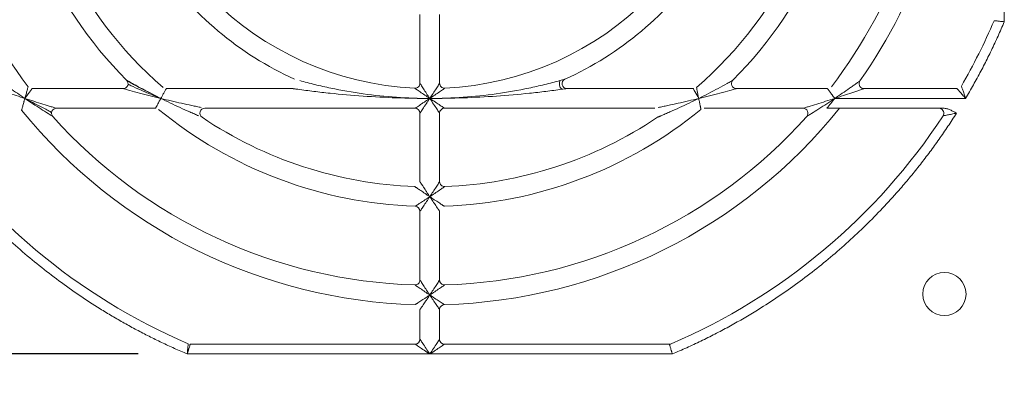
# Model space of a CAD drawing. Header units: millimetres. Extents: x 35 to 1425, y 109 to 972.
# Tile 14 of 34: x 1071 to 1171, y 608 to 646. Entities that reach past the tile are written whole.
import ezdxf

# ---------------------------------------------------------------- set-up
doc = ezdxf.new("R2010")
doc.units = ezdxf.units.MM
doc.header["$LTSCALE"] = 5
doc.layers.add('AA', color=7, linetype='Continuous')
doc.styles.add('SLDTEXTSTYLE1', font='TXT', dxfattribs={"width": 0.75})
doc.dimstyles.new('SLDDIMSTYLE0', dxfattribs={"dimtxt": 17.5, "dimasz": 16.51, "dimexe": 0, "dimexo": 0.0625, "dimgap": 4.375, "dimtad": 1, "dimrnd": 1e-09, "dimzin": 12, "dimdsep": 46, "dimtxsty": 'SLDTEXTSTYLE1', "dimsah": 1, "dimcen": 0.09, "dimadec": 0, "dimazin": 3, "dimtfac": 1, "dimtofl": 0, "dimtmove": 0, "dimatfit": 3, "dimfxl": 1, "dimfrac": 2, "dimtolj": 1, "dimtzin": 12, "dimarcsym": 0})
doc.dimstyles.new('SLDDIMSTYLE2', dxfattribs={"dimtxt": 17.5, "dimasz": 16.51, "dimexe": 0, "dimexo": 0.0625, "dimgap": 4.375, "dimtad": 1, "dimrnd": 1e-09, "dimzin": 12, "dimdsep": 46, "dimtxsty": 'SLDTEXTSTYLE1', "dimsah": 1, "dimcen": 0.09, "dimadec": 0, "dimazin": 3, "dimtfac": 1, "dimtmove": 0, "dimatfit": 0, "dimfxl": 1, "dimfrac": 2, "dimtolj": 1, "dimtzin": 12, "dimarcsym": 0})

# ---------------------------------------------------------------- blocks, each defined once
blk = doc.blocks.new('*D9')
at = {"layer": 'AA', "color": 7}
for p, q in [((1107.43, 670.21), (888.43, 670.21)), ((893.43, 670.21), (893.43, 545.21)), ((1107.43, 545.21), (888.43, 545.21))]:
    blk.add_line(p, q, dxfattribs=at)
for points in [[(893.43, 670.21), (890.89, 653.7), (895.97, 653.7)], [(893.43, 545.21), (895.97, 561.72), (890.89, 561.72)]]:
    blk.add_solid(points, dxfattribs=at)
at = {"layer": 'AA', "color": 7, "insert": (870.88, 582.05, 7.79), "char_height": 17.5, "attachment_point": 1, "rotation": 90, "style": 'SLDTEXTSTYLE1'}
blk.add_mtext('125', dxfattribs=at)
blk = doc.blocks.new('*D10')
at = {"layer": 'AA', "color": 7}
for p, q in [((932.57, 611.71), (932.57, 643.46)), ((1082.73, 611.71), (927.57, 611.71)), ((932.57, 611.71), (932.57, 603.71)), ((1082.73, 603.71), (927.57, 603.71)), ((932.57, 603.71), (932.57, 571.96))]:
    blk.add_line(p, q, dxfattribs=at)
for points in [[(932.57, 611.71), (935.11, 628.22), (930.03, 628.22)], [(932.57, 603.71), (930.03, 587.2), (935.11, 587.2)]]:
    blk.add_solid(points, dxfattribs=at)
at = {"layer": 'AA', "color": 7, "insert": (910.01, 593.68, 7.79), "char_height": 17.5, "attachment_point": 1, "rotation": 90, "style": 'SLDTEXTSTYLE1'}
blk.add_mtext('8', dxfattribs=at)

msp = doc.modelspace()

# ---------------------------------------------------------------- linework, layer by layer
at = {"color": 7, "linetype": 'Continuous', "lineweight": 15}
for p, q in [((1170.93, 645.508), (1170.93, 670.207)), ((1111.43, 646.253), (1111.43, 639.243)), ((1113.43, 639.243), (1113.43, 646.253)), ((1081.205, 638.707), (1071.933, 638.707)), ((1139.263, 638.707), (1126.394, 638.707)), ((1152.927, 638.707), (1143.655, 638.707)), ((1166.124, 638.707), (1156.646, 638.707)), ((1085.015, 637.723), (1084.302, 638.015)), ((1153.661, 637.707), (1166.983, 637.707)), ((1089.517, 636.707), (1110.93, 636.707)), ((1113.93, 636.707), (1135.343, 636.707)), ((1140.359, 636.707), (1150.443, 636.707)), ((1164.732, 636.707), (1152.853, 636.707)), ((1111.43, 636.207), (1111.43, 629.234)), ((1111.43, 626.232), (1111.43, 619.229)), ((1113.43, 619.229), (1113.43, 626.232)), ((1111.43, 616.227), (1111.43, 613.207)), ((1113.43, 613.207), (1113.43, 616.227)), ((1110.93, 612.707), (1088.038, 612.707)), ((1087.732, 611.707), (1112.43, 611.707)), ((1112.43, 611.707), (1137.128, 611.707))]:
    msp.add_line(p, q, dxfattribs=at)
at = {"color": 144, "linetype": 'Continuous', "lineweight": 0}
for p, q in [((1098.466, 638.707), (1085.597, 638.707)), ((1083.882, 638.306), (1085.044, 637.707)), ((1074.417, 636.707), (1084.502, 636.707)), ((1113.43, 629.234), (1113.43, 636.207)), ((1136.823, 612.707), (1113.93, 612.707))]:
    msp.add_line(p, q, dxfattribs=at)
at = {"color": 8, "linetype": 'Continuous', "lineweight": 15}
for p, q in [((1156.179, 639.386), (1156.236, 639.494)), ((1164.694, 635.932), (1164.746, 636.037))]:
    msp.add_line(p, q, dxfattribs=at)
at = {"color": 7, "linetype": 'Continuous', "lineweight": 15}
msp.add_circle((1164.83, 617.807), 2.2, dxfattribs=at)
for centre, radius, start, end in [((1112.43, 670.207), 43.5, 181.95364, 224.79283), ((1112.43, 670.207), 43.5, 315.20717, 358.04636), ((1112.43, 670.207), 51.5, 181.68541, 217.43371), ((1112.43, 670.207), 41.5, 182.09665, 229.12136), ((1112.43, 670.207), 31.5, 182.77346, 267.22654), ((1112.43, 670.207), 31.5, 272.77346, 357.22654), ((1112.43, 670.207), 41.5, 310.87864, 357.90335), ((1112.43, 670.207), 51.5, 322.56629, 358.31459), ((1112.43, 670.207), 53.5, 324.96519, 358.40825), ((1112.43, 670.207), 62.5, 330, 336.83195), ((1126.394, 639.207), 0.5, 114.24963, 270), ((1081.205, 639.207), 0.5, 270.0001, 44.79283), ((1126.449, 639.216), 0.828, 158.52803, 224.82159), ((1156.646, 639.207), 0.5, 158.91155, 270), ((1074.417, 636.207), 0.5, 90, 221.81031), ((1113.93, 636.207), 0.5, 90, 180), ((1112.43, 670.207), 53.5, 271.59175, 321.23202), ((1164.276, 636.207), 0.5, 340.18274, 90), ((1112.43, 670.207), 62.5, 213.25643, 246.83195), ((1112.43, 670.207), 53.5, 219.0228, 268.40825), ((1112.43, 670.207), 51.5, 221.81031, 268.31459), ((1112.43, 670.207), 43.5, 230.59943, 268.04636), ((1112.43, 670.207), 41.5, 236.02365, 267.90335), ((1112.43, 670.207), 43.5, 271.95364, 309.40057), ((1112.43, 670.207), 51.5, 271.68541, 318.18969), ((1112.43, 670.207), 41.5, 272.09665, 303.97635), ((1112.43, 670.207), 62.5, 293.16805, 326.74357), ((1110.93, 619.229), 0.5, 268.31459, 0), ((1113.93, 616.227), 0.5, 91.59175, 180), ((1110.93, 613.207), 0.5, 270, 0)]:
    msp.add_arc(centre, radius, start, end, dxfattribs=at)
at = {"color": 144, "linetype": 'Continuous', "lineweight": 0}
for centre, start, end in [((1110.93, 639.243), 267.22654, 0), ((1113.93, 639.243), 180, 272.77346), ((1143.655, 639.207), 135.20717, 270), ((1089.517, 636.207), 90, 236.02365), ((1110.93, 636.207), 0, 90), ((1150.443, 636.207), 318.18969, 90), ((1113.93, 629.234), 180, 272.09665), ((1110.93, 626.232), 0, 88.04636), ((1113.93, 619.229), 180, 271.68541), ((1113.93, 613.207), 180, 270), ((1136.823, 613.207), 270, 293.16805)]:
    msp.add_arc(centre, 0.5, start, end, dxfattribs=at)
at = {"color": 7, "linetype": 'Continuous', "lineweight": 15}
for points, knots in [([(1078.963, 668.729), (1079.099, 665.651), (1079.662, 662.593), (1081.6, 656.745), (1082.974, 653.956), (1086.432, 648.856), (1088.514, 646.547), (1093.23, 642.582), (1095.863, 640.928), (1098.671, 639.662)], [0, 0, 0, 0, 0.25, 0.25, 0.5, 0.5, 0.75, 0.75, 1, 1, 1, 1]), ([(1126.189, 639.662), (1128.998, 640.928), (1131.63, 642.582), (1136.346, 646.547), (1138.428, 648.856), (1141.886, 653.956), (1143.261, 656.745), (1145.199, 662.593), (1145.762, 665.651), (1145.898, 668.729)], [0, 0, 0, 0, 0.25, 0.25, 0.5, 0.5, 0.75, 0.75, 1, 1, 1, 1]), ([(1166.983, 637.707), (1167.118, 637.935), (1167.388, 638.392), (1167.782, 639.084), (1168.168, 639.779), (1168.544, 640.48), (1168.912, 641.185), (1169.271, 641.894), (1169.621, 642.608), (1169.962, 643.326), (1170.294, 644.049), (1170.618, 644.776), (1170.826, 645.264), (1170.93, 645.508)], [0, 0, 0, 0, 0.0910162, 0.1819681, 0.2728701, 0.3637363, 0.4545812, 0.5454188, 0.6362637, 0.7271299, 0.8180319, 0.9089838, 1, 1, 1, 1]), ([(1170.93, 645.508), (1170.895, 645.512), (1170.829, 645.519), (1170.738, 645.529), (1170.66, 645.537), (1170.595, 645.544), (1170.49, 645.555), (1170.354, 645.569), (1170.193, 645.586), (1170.06, 645.6), (1169.962, 645.61), (1169.901, 645.616), (1169.893, 645.617), (1169.89, 645.617)], [0, 0, 0, 0, 0.0657662, 0.1236378, 0.173616, 0.2157022, 0.2498977, 0.3829736, 0.5001657, 0.6322648, 0.7593636, 0.8818133, 1, 1, 1, 1]), ([(1125.678, 639.519), (1125.751, 639.539), (1125.827, 639.56), (1125.976, 639.602), (1126.032, 639.618), (1126.14, 639.648), (1126.189, 639.662), (1126.189, 639.662)], [0, 0, 0, 0, 0.5, 0.5, 0.75, 0.75, 1, 1, 1, 1]), ([(1071.199, 637.707), (1070.903, 637.802), (1070.609, 637.898), (1070.027, 638.091), (1069.737, 638.188), (1069.319, 638.328), (1069.183, 638.375), (1068.917, 638.465), (1068.787, 638.509), (1068.549, 638.591), (1068.44, 638.629), (1068.313, 638.673), (1068.277, 638.685), (1068.228, 638.702), (1068.215, 638.707), (1068.215, 638.707)], [0, 0, 0, 0, 0.25, 0.25, 0.5, 0.5, 0.625, 0.625, 0.75, 0.75, 0.875, 0.875, 0.9375, 0.9375, 1, 1, 1, 1]), ([(1068.624, 639.494), (1068.624, 639.494), (1068.636, 639.485), (1068.678, 639.455), (1068.708, 639.434), (1068.816, 639.356), (1068.909, 639.289), (1069.113, 639.144), (1069.225, 639.066), (1069.453, 638.905), (1069.57, 638.823), (1069.929, 638.572), (1070.18, 638.399), (1070.685, 638.053), (1070.941, 637.88), (1071.199, 637.707)], [0, 0, 0, 0, 0.0625, 0.0625, 0.125, 0.125, 0.25, 0.25, 0.375, 0.375, 0.5, 0.5, 0.75, 0.75, 1, 1, 1, 1]), ([(1071.199, 637.707), (1071.241, 637.856), (1071.282, 638.001), (1071.362, 638.284), (1071.398, 638.413), (1071.463, 638.642), (1071.489, 638.736), (1071.526, 638.867), (1071.536, 638.903), (1071.536, 638.903)], [0, 0, 0, 0, 0.25, 0.25, 0.5, 0.5, 0.75, 0.75, 1, 1, 1, 1]), ([(1071.933, 638.707), (1071.933, 638.707), (1071.911, 638.677), (1071.831, 638.568), (1071.772, 638.489), (1071.632, 638.298), (1071.553, 638.19), (1071.379, 637.954), (1071.29, 637.832), (1071.199, 637.707)], [0, 0, 0, 0, 0.25, 0.25, 0.5, 0.5, 0.75, 0.75, 1, 1, 1, 1]), ([(1085.044, 637.707), (1084.678, 637.796), (1084.315, 637.886), (1083.594, 638.068), (1083.234, 638.161), (1082.531, 638.346), (1082.19, 638.437), (1081.711, 638.567), (1081.557, 638.609), (1081.367, 638.662), (1081.311, 638.677), (1081.229, 638.7), (1081.205, 638.707), (1081.205, 638.707)], [0, 0, 0, 0, 0.25, 0.25, 0.5, 0.5, 0.75, 0.75, 0.875, 0.875, 0.9375, 0.9375, 1, 1, 1, 1]), ([(1081.587, 639.529), (1081.591, 639.526), (1081.599, 639.521), (1081.675, 639.476), (1081.885, 639.352), (1082.606, 638.942), (1083.325, 638.573), (1083.875, 638.292)], [0, 0, 0, 0, 0.0351975, 0.0734725, 0.1605345, 0.3577975, 1, 1, 1, 1]), ([(1084.302, 638.015), (1083.941, 638.16), (1083.222, 638.449), (1082.388, 638.821), (1081.895, 639.059), (1081.744, 639.141), (1081.708, 639.168), (1081.705, 639.17), (1081.704, 639.172)], [0, 0, 0, 0, 0.37519032, 0.74918857, 0.91309629, 0.97141528, 0.98907395, 1, 1, 1, 1]), ([(1085.597, 638.707), (1085.597, 638.706), (1085.596, 638.705), (1085.59, 638.694), (1085.581, 638.677), (1085.567, 638.653), (1085.542, 638.608), (1085.497, 638.527), (1085.426, 638.398), (1085.339, 638.244), (1085.252, 638.085), (1085.151, 637.903), (1085.084, 637.78), (1085.044, 637.707)], [0, 0, 0, 0, 0.04900769, 0.0984343, 0.14838263, 0.1989523, 0.25023931, 0.3705238, 0.50036975, 0.61724963, 0.75009371, 0.85158523, 1, 1, 1, 1]), ([(1099.182, 639.519), (1099.423, 639.452), (1099.683, 639.383), (1100.208, 639.247), (1100.474, 639.18), (1101.275, 638.986), (1101.815, 638.864), (1103.444, 638.525), (1104.547, 638.333), (1106.774, 638.022), (1107.899, 637.904), (1110.16, 637.746), (1111.295, 637.708), (1112.43, 637.707)], [0, 0, 0, 0, 0.0625, 0.0625, 0.125, 0.125, 0.25, 0.25, 0.5, 0.5, 0.75, 0.75, 1, 1, 1, 1]), ([(1112.43, 637.707), (1112.259, 637.82), (1112.092, 637.933), (1111.763, 638.155), (1111.6, 638.266), (1111.379, 638.417), (1111.31, 638.465), (1111.18, 638.554), (1111.121, 638.595), (1110.97, 638.699), (1110.906, 638.743), (1110.906, 638.743)], [0, 0, 0, 0, 0.25, 0.25, 0.5, 0.5, 0.625, 0.625, 0.75, 0.75, 1, 1, 1, 1]), ([(1111.43, 639.243), (1111.43, 639.243), (1111.471, 639.178), (1111.569, 639.025), (1111.608, 638.964), (1111.692, 638.834), (1111.737, 638.763), (1111.881, 638.54), (1111.988, 638.376), (1112.205, 638.046), (1112.316, 637.877), (1112.43, 637.707)], [0, 0, 0, 0, 0.25, 0.25, 0.375, 0.375, 0.5, 0.5, 0.75, 0.75, 1, 1, 1, 1]), ([(1112.43, 637.707), (1113.565, 637.708), (1114.7, 637.746), (1116.961, 637.904), (1118.086, 638.022), (1120.313, 638.333), (1121.416, 638.525), (1123.046, 638.864), (1123.585, 638.986), (1124.386, 639.18), (1124.653, 639.247), (1125.177, 639.383), (1125.437, 639.452), (1125.678, 639.519)], [0, 0, 0, 0, 0.25, 0.25, 0.5, 0.5, 0.75, 0.75, 0.875, 0.875, 0.9375, 0.9375, 1, 1, 1, 1]), ([(1112.43, 637.707), (1112.544, 637.877), (1112.655, 638.046), (1112.872, 638.376), (1112.979, 638.54), (1113.123, 638.763), (1113.169, 638.834), (1113.253, 638.964), (1113.291, 639.025), (1113.389, 639.178), (1113.43, 639.243), (1113.43, 639.243)], [0, 0, 0, 0, 0.25, 0.25, 0.5, 0.5, 0.625, 0.625, 0.75, 0.75, 1, 1, 1, 1]), ([(1113.954, 638.743), (1113.954, 638.743), (1113.89, 638.699), (1113.74, 638.595), (1113.68, 638.554), (1113.551, 638.465), (1113.481, 638.417), (1113.26, 638.266), (1113.097, 638.155), (1112.769, 637.933), (1112.601, 637.82), (1112.43, 637.707)], [0, 0, 0, 0, 0.25, 0.25, 0.375, 0.375, 0.5, 0.5, 0.75, 0.75, 1, 1, 1, 1]), ([(1126.394, 638.707), (1126.394, 638.707), (1126.342, 638.699), (1126.229, 638.683), (1126.169, 638.675), (1126.015, 638.653), (1125.936, 638.642), (1125.861, 638.632)], [0, 0, 0, 0, 0.25, 0.25, 0.5, 0.5, 1, 1, 1, 1]), ([(1139.816, 637.707), (1139.677, 637.961), (1139.538, 638.213), (1139.38, 638.496), (1139.337, 638.573), (1139.279, 638.679), (1139.263, 638.707), (1139.263, 638.707)], [0, 0, 0, 0, 0.5, 0.5, 0.75, 0.75, 1, 1, 1, 1]), ([(1139.59, 638.829), (1139.59, 638.829), (1139.597, 638.797), (1139.62, 638.678), (1139.638, 638.592), (1139.702, 638.274), (1139.759, 637.991), (1139.816, 637.707)], [0, 0, 0, 0, 0.25, 0.25, 0.5, 0.5, 1, 1, 1, 1]), ([(1139.816, 637.707), (1140.153, 637.874), (1140.486, 638.043), (1141.145, 638.384), (1141.473, 638.556), (1142.109, 638.897), (1142.417, 639.066), (1142.847, 639.304), (1142.985, 639.381), (1143.156, 639.477), (1143.205, 639.505), (1143.279, 639.547), (1143.3, 639.559), (1143.3, 639.559)], [0, 0, 0, 0, 0.25, 0.25, 0.5, 0.5, 0.75, 0.75, 0.875, 0.875, 0.9375, 0.9375, 1, 1, 1, 1]), ([(1143.655, 638.707), (1143.655, 638.707), (1143.631, 638.7), (1143.549, 638.677), (1143.493, 638.662), (1143.303, 638.609), (1143.149, 638.567), (1142.671, 638.437), (1142.329, 638.346), (1141.626, 638.161), (1141.266, 638.068), (1140.545, 637.886), (1140.182, 637.796), (1139.816, 637.707)], [0, 0, 0, 0, 0.0625, 0.0625, 0.125, 0.125, 0.25, 0.25, 0.5, 0.5, 0.75, 0.75, 1, 1, 1, 1]), ([(1153.661, 637.707), (1153.639, 637.737), (1153.596, 637.796), (1153.537, 637.877), (1153.486, 637.947), (1153.443, 638.006), (1153.372, 638.102), (1153.28, 638.229), (1153.166, 638.384), (1153.069, 638.515), (1152.999, 638.61), (1152.956, 638.668), (1152.932, 638.701), (1152.929, 638.705), (1152.927, 638.707)], [0, 0, 0, 0, 0.0649874, 0.1224739, 0.1724591, 0.2149435, 0.2499281, 0.3833207, 0.4994412, 0.6306388, 0.7499009, 0.835657, 0.91874, 1, 1, 1, 1]), ([(1153.661, 637.707), (1153.92, 637.88), (1154.175, 638.053), (1154.68, 638.399), (1154.931, 638.572), (1155.29, 638.823), (1155.408, 638.905), (1155.636, 639.066), (1155.747, 639.144), (1155.951, 639.289), (1156.044, 639.356), (1156.153, 639.434), (1156.183, 639.455), (1156.225, 639.485), (1156.236, 639.494), (1156.236, 639.494)], [0, 0, 0, 0, 0.25, 0.25, 0.5, 0.5, 0.625, 0.625, 0.75, 0.75, 0.875, 0.875, 0.9375, 0.9375, 1, 1, 1, 1]), ([(1156.646, 638.707), (1156.646, 638.707), (1156.632, 638.702), (1156.583, 638.685), (1156.547, 638.673), (1156.421, 638.629), (1156.311, 638.591), (1156.073, 638.509), (1155.943, 638.465), (1155.678, 638.375), (1155.541, 638.328), (1155.124, 638.188), (1154.833, 638.091), (1154.251, 637.898), (1153.957, 637.802), (1153.661, 637.707)], [0, 0, 0, 0, 0.0625, 0.0625, 0.125, 0.125, 0.25, 0.25, 0.375, 0.375, 0.5, 0.5, 0.75, 0.75, 1, 1, 1, 1]), ([(1166.983, 637.707), (1166.878, 637.83), (1166.775, 637.95), (1166.576, 638.182), (1166.482, 638.291), (1166.318, 638.481), (1166.248, 638.563), (1166.151, 638.676), (1166.124, 638.707), (1166.124, 638.707)], [0, 0, 0, 0, 0.25, 0.25, 0.5, 0.5, 0.75, 0.75, 1, 1, 1, 1]), ([(1166.557, 638.957), (1166.557, 638.957), (1166.57, 638.918), (1166.618, 638.777), (1166.653, 638.674), (1166.734, 638.436), (1166.781, 638.299), (1166.88, 638.01), (1166.931, 637.86), (1166.983, 637.707)], [0, 0, 0, 0, 0.25, 0.25, 0.5, 0.5, 0.75, 0.75, 1, 1, 1, 1]), ([(1057.877, 637.707), (1058.021, 637.468), (1058.307, 636.991), (1058.749, 636.283), (1059.198, 635.582), (1059.657, 634.886), (1060.125, 634.197), (1060.602, 633.514), (1061.087, 632.838), (1061.582, 632.168), (1062.085, 631.504), (1062.598, 630.847), (1063.119, 630.196), (1064.544, 628.462), (1066.996, 625.748), (1070.683, 622.27), (1074.634, 619.096), (1077.824, 616.929), (1080.081, 615.558), (1081.319, 614.844), (1082.572, 614.158), (1083.839, 613.501), (1085.121, 612.873), (1086.418, 612.271), (1087.294, 611.895), (1087.732, 611.707)], [0, 0, 0, 0, 0.0207381, 0.0414582, 0.0621639, 0.0828586, 0.103546, 0.1242296, 0.1449131, 0.1656, 0.1862938, 0.2069982, 0.2277167, 0.2484529, 0.3742207, 0.5000017, 0.6257694, 0.7515505, 0.7870835, 0.8225731, 0.8580372, 0.893494, 0.9289614, 0.9644574, 1, 1, 1, 1]), ([(1071.199, 637.707), (1071.189, 637.672), (1071.171, 637.607), (1071.145, 637.514), (1071.121, 637.43), (1071.101, 637.357), (1071.068, 637.239), (1071.025, 637.087), (1070.973, 636.903), (1070.93, 636.748), (1070.898, 636.635), (1070.879, 636.567), (1070.868, 636.528), (1070.867, 636.524), (1070.866, 636.521)], [0, 0, 0, 0, 0.0607387, 0.1161077, 0.166099, 0.2107066, 0.2499263, 0.3822303, 0.4994208, 0.6299639, 0.7498759, 0.8353542, 0.9184681, 1, 1, 1, 1]), ([(1071.199, 637.707), (1071.509, 637.606), (1071.817, 637.508), (1072.43, 637.314), (1072.738, 637.218), (1073.331, 637.035), (1073.619, 636.947), (1074.019, 636.826), (1074.144, 636.788), (1074.345, 636.728), (1074.417, 636.707), (1074.417, 636.707)], [0, 0, 0, 0, 0.25, 0.25, 0.5, 0.5, 0.75, 0.75, 0.875, 0.875, 1, 1, 1, 1]), ([(1074.044, 635.873), (1074.044, 635.873), (1073.98, 635.913), (1073.8, 636.025), (1073.688, 636.094), (1073.332, 636.318), (1073.075, 636.48), (1072.55, 636.817), (1072.279, 636.993), (1071.739, 637.346), (1071.469, 637.525), (1071.199, 637.707)], [0, 0, 0, 0, 0.125, 0.125, 0.25, 0.25, 0.5, 0.5, 0.75, 0.75, 1, 1, 1, 1]), ([(1084.502, 636.707), (1084.502, 636.707), (1084.503, 636.709), (1084.509, 636.721), (1084.52, 636.74), (1084.535, 636.767), (1084.554, 636.802), (1084.577, 636.846), (1084.604, 636.897), (1084.636, 636.956), (1084.683, 637.043), (1084.752, 637.17), (1084.839, 637.331), (1084.938, 637.513), (1085.005, 637.636), (1085.044, 637.707)], [0, 0, 0, 0, 0.0514177, 0.1036362, 0.1567707, 0.2109303, 0.2662183, 0.3227315, 0.3805609, 0.4397912, 0.5005012, 0.6180429, 0.7501507, 0.8560372, 1, 1, 1, 1]), ([(1085.044, 637.707), (1085.75, 637.535), (1086.454, 637.37), (1087.505, 637.134), (1087.852, 637.057), (1088.363, 636.947), (1088.531, 636.912), (1088.857, 636.843), (1089.016, 636.81), (1089.162, 636.78)], [0, 0, 0, 0, 0.5, 0.5, 0.75, 0.75, 0.875, 0.875, 1, 1, 1, 1]), ([(1088.899, 635.934), (1088.761, 635.992), (1088.61, 636.057), (1088.301, 636.19), (1088.142, 636.259), (1087.66, 636.471), (1087.334, 636.618), (1086.349, 637.07), (1085.694, 637.383), (1085.044, 637.707)], [0, 0, 0, 0, 0.125, 0.125, 0.25, 0.25, 0.5, 0.5, 1, 1, 1, 1]), ([(1112.43, 637.707), (1111.295, 637.708), (1110.16, 637.726), (1107.893, 637.806), (1106.762, 637.865), (1104.51, 638.022), (1103.39, 638.119), (1101.721, 638.293), (1101.166, 638.356), (1100.34, 638.456), (1100.064, 638.49), (1099.52, 638.561), (1099.25, 638.597), (1098.999, 638.632)], [0, 0, 0, 0, 0.25, 0.25, 0.5, 0.5, 0.75, 0.75, 0.875, 0.875, 0.9375, 0.9375, 1, 1, 1, 1]), ([(1125.861, 638.632), (1125.61, 638.597), (1125.34, 638.561), (1124.796, 638.49), (1124.521, 638.456), (1123.694, 638.356), (1123.139, 638.293), (1121.47, 638.119), (1120.35, 638.022), (1118.099, 637.865), (1116.967, 637.806), (1114.7, 637.726), (1113.565, 637.708), (1112.43, 637.707)], [0, 0, 0, 0, 0.0625, 0.0625, 0.125, 0.125, 0.25, 0.25, 0.5, 0.5, 0.75, 0.75, 1, 1, 1, 1]), ([(1112.43, 637.707), (1112.627, 637.576), (1112.823, 637.445), (1113.186, 637.203), (1113.352, 637.092), (1113.63, 636.907), (1113.741, 636.833), (1113.891, 636.733), (1113.93, 636.707), (1113.93, 636.707)], [0, 0, 0, 0, 0.25, 0.25, 0.5, 0.5, 0.75, 0.75, 1, 1, 1, 1]), ([(1113.43, 636.207), (1113.43, 636.207), (1113.404, 636.246), (1113.304, 636.396), (1113.23, 636.507), (1113.045, 636.785), (1112.934, 636.951), (1112.692, 637.314), (1112.561, 637.51), (1112.43, 637.707)], [0, 0, 0, 0, 0.25, 0.25, 0.5, 0.5, 0.75, 0.75, 1, 1, 1, 1]), ([(1135.698, 636.78), (1135.844, 636.81), (1136.004, 636.843), (1136.329, 636.912), (1136.497, 636.947), (1137.008, 637.057), (1137.355, 637.134), (1138.406, 637.37), (1139.11, 637.535), (1139.816, 637.707)], [0, 0, 0, 0, 0.125, 0.125, 0.25, 0.25, 0.5, 0.5, 1, 1, 1, 1]), ([(1150.443, 636.707), (1150.443, 636.707), (1150.515, 636.728), (1150.716, 636.788), (1150.841, 636.826), (1151.241, 636.947), (1151.53, 637.035), (1152.123, 637.218), (1152.43, 637.314), (1153.043, 637.508), (1153.352, 637.606), (1153.661, 637.707)], [0, 0, 0, 0, 0.125, 0.125, 0.25, 0.25, 0.5, 0.5, 0.75, 0.75, 1, 1, 1, 1]), ([(1153.661, 637.707), (1153.391, 637.525), (1153.121, 637.346), (1152.581, 636.993), (1152.31, 636.817), (1151.785, 636.48), (1151.529, 636.318), (1151.172, 636.094), (1151.06, 636.025), (1150.881, 635.913), (1150.816, 635.873), (1150.816, 635.873)], [0, 0, 0, 0, 0.25, 0.25, 0.5, 0.5, 0.75, 0.75, 0.875, 0.875, 1, 1, 1, 1]), ([(1071.381, 637.614), (1071.663, 637.465), (1072.326, 637.115), (1073.144, 636.697), (1073.694, 636.402), (1073.87, 636.298), (1073.915, 636.264), (1073.918, 636.26), (1073.92, 636.259)], [0, 0, 0, 0, 0.3019949, 0.7110885, 0.894533, 0.9631625, 0.9853581, 1, 1, 1, 1]), ([(1166.061, 636.207), (1165.957, 636.265), (1165.748, 636.381), (1165.477, 636.516), (1165.256, 636.605), (1165.083, 636.661), (1164.91, 636.699), (1164.79, 636.704), (1164.732, 636.707)], [0, 0, 0, 0, 0.2497205, 0.4990884, 0.6318806, 0.7494181, 0.8788395, 1, 1, 1, 1]), ([(1137.128, 611.707), (1137.373, 611.811), (1137.863, 612.02), (1138.592, 612.344), (1139.316, 612.677), (1140.037, 613.019), (1140.752, 613.37), (1141.463, 613.73), (1142.169, 614.099), (1142.871, 614.476), (1143.568, 614.863), (1144.261, 615.258), (1144.949, 615.663), (1146.784, 616.773), (1149.693, 618.713), (1153.505, 621.7), (1157.08, 624.968), (1159.655, 627.712), (1161.386, 629.753), (1162.386, 630.995), (1163.355, 632.261), (1164.29, 633.552), (1165.196, 634.865), (1165.773, 635.759), (1166.061, 636.207)], [0, 0, 0, 0, 0.0207465, 0.0414766, 0.0621933, 0.0829, 0.1036, 0.1242966, 0.1449929, 0.1656924, 0.1863982, 0.2071136, 0.227842, 0.2485865, 0.3742875, 0.5000024, 0.6257034, 0.7514184, 0.7928866, 0.8343047, 0.8756989, 0.9170954, 0.9585204, 1, 1, 1, 1]), ([(1166.061, 636.207), (1165.895, 636.174), (1165.734, 636.142), (1165.419, 636.079), (1165.27, 636.049), (1165.008, 635.996), (1164.896, 635.973), (1164.739, 635.941), (1164.694, 635.932), (1164.694, 635.932)], [0, 0, 0, 0, 0.25, 0.25, 0.5, 0.5, 0.75, 0.75, 1, 1, 1, 1]), ([(1112.43, 627.707), (1112.544, 627.877), (1112.655, 628.045), (1112.872, 628.374), (1112.979, 628.538), (1113.123, 628.759), (1113.169, 628.829), (1113.253, 628.959), (1113.291, 629.019), (1113.389, 629.17), (1113.43, 629.234), (1113.43, 629.234)], [0, 0, 0, 0, 0.25, 0.25, 0.5, 0.5, 0.625, 0.625, 0.75, 0.75, 1, 1, 1, 1]), ([(1113.948, 628.734), (1113.948, 628.734), (1113.885, 628.691), (1113.736, 628.588), (1113.676, 628.548), (1113.548, 628.46), (1113.478, 628.413), (1113.259, 628.263), (1113.096, 628.153), (1112.768, 627.932), (1112.601, 627.82), (1112.43, 627.707)], [0, 0, 0, 0, 0.25, 0.25, 0.375, 0.375, 0.5, 0.5, 0.75, 0.75, 1, 1, 1, 1]), ([(1110.947, 626.732), (1110.947, 626.732), (1111.006, 626.77), (1111.149, 626.863), (1111.206, 626.9), (1111.33, 626.981), (1111.398, 627.025), (1111.613, 627.166), (1111.773, 627.271), (1112.096, 627.484), (1112.261, 627.594), (1112.43, 627.707)], [0, 0, 0, 0, 0.25, 0.25, 0.375, 0.375, 0.5, 0.5, 0.75, 0.75, 1, 1, 1, 1]), ([(1112.43, 627.707), (1112.318, 627.538), (1112.207, 627.373), (1111.99, 627.051), (1111.882, 626.891), (1111.736, 626.678), (1111.691, 626.612), (1111.606, 626.488), (1111.568, 626.432), (1111.47, 626.291), (1111.43, 626.232), (1111.43, 626.232)], [0, 0, 0, 0, 0.25, 0.25, 0.5, 0.5, 0.625, 0.625, 0.75, 0.75, 1, 1, 1, 1]), ([(1112.43, 617.707), (1112.26, 617.82), (1112.093, 617.932), (1111.765, 618.152), (1111.603, 618.262), (1111.383, 618.41), (1111.314, 618.457), (1111.186, 618.544), (1111.127, 618.584), (1110.978, 618.686), (1110.915, 618.729), (1110.915, 618.729)], [0, 0, 0, 0, 0.25, 0.25, 0.5, 0.5, 0.625, 0.625, 0.75, 0.75, 1, 1, 1, 1]), ([(1111.43, 619.229), (1111.43, 619.229), (1111.471, 619.165), (1111.569, 619.015), (1111.607, 618.955), (1111.692, 618.826), (1111.737, 618.757), (1111.881, 618.536), (1111.989, 618.373), (1112.205, 618.044), (1112.317, 617.877), (1112.43, 617.707)], [0, 0, 0, 0, 0.25, 0.25, 0.375, 0.375, 0.5, 0.5, 0.75, 0.75, 1, 1, 1, 1]), ([(1112.43, 617.707), (1112.544, 617.877), (1112.655, 618.044), (1112.872, 618.373), (1112.979, 618.536), (1113.123, 618.757), (1113.169, 618.826), (1113.253, 618.955), (1113.292, 619.015), (1113.389, 619.165), (1113.43, 619.229), (1113.43, 619.229)], [0, 0, 0, 0, 0.25, 0.25, 0.5, 0.5, 0.625, 0.625, 0.75, 0.75, 1, 1, 1, 1]), ([(1113.945, 618.729), (1113.945, 618.729), (1113.882, 618.686), (1113.733, 618.584), (1113.674, 618.544), (1113.546, 618.457), (1113.477, 618.41), (1113.258, 618.262), (1113.095, 618.152), (1112.768, 617.932), (1112.6, 617.82), (1112.43, 617.707)], [0, 0, 0, 0, 0.25, 0.25, 0.375, 0.375, 0.5, 0.5, 0.75, 0.75, 1, 1, 1, 1]), ([(1112.43, 617.707), (1112.599, 617.594), (1112.765, 617.484), (1113.088, 617.27), (1113.249, 617.164), (1113.464, 617.023), (1113.531, 616.979), (1113.656, 616.897), (1113.713, 616.859), (1113.857, 616.766), (1113.916, 616.727), (1113.916, 616.727)], [0, 0, 0, 0, 0.25, 0.25, 0.5, 0.5, 0.625, 0.625, 0.75, 0.75, 1, 1, 1, 1]), ([(1113.43, 616.227), (1113.43, 616.227), (1113.39, 616.286), (1113.293, 616.428), (1113.254, 616.485), (1113.169, 616.609), (1113.124, 616.676), (1112.979, 616.89), (1112.871, 617.05), (1112.654, 617.372), (1112.543, 617.538), (1112.43, 617.707)], [0, 0, 0, 0, 0.25, 0.25, 0.375, 0.375, 0.5, 0.5, 0.75, 0.75, 1, 1, 1, 1]), ([(1087.732, 611.707), (1087.76, 611.976), (1087.788, 612.244), (1087.819, 612.535), (1087.827, 612.613), (1087.838, 612.719), (1087.841, 612.747), (1087.841, 612.747)], [0, 0, 0, 0, 0.5, 0.5, 0.75, 0.75, 1, 1, 1, 1]), ([(1088.038, 612.707), (1088.038, 612.707), (1088.029, 612.68), (1087.998, 612.578), (1087.975, 612.503), (1087.889, 612.223), (1087.811, 611.966), (1087.732, 611.707)], [0, 0, 0, 0, 0.25, 0.25, 0.5, 0.5, 1, 1, 1, 1]), ([(1112.43, 611.707), (1112.234, 611.837), (1112.038, 611.968), (1111.675, 612.21), (1111.508, 612.321), (1111.231, 612.506), (1111.119, 612.58), (1110.969, 612.681), (1110.93, 612.707), (1110.93, 612.707)], [0, 0, 0, 0, 0.25, 0.25, 0.5, 0.5, 0.75, 0.75, 1, 1, 1, 1]), ([(1111.43, 613.207), (1111.43, 613.207), (1111.456, 613.168), (1111.556, 613.017), (1111.63, 612.906), (1111.816, 612.628), (1111.927, 612.462), (1112.168, 612.099), (1112.299, 611.903), (1112.43, 611.707)], [0, 0, 0, 0, 0.25, 0.25, 0.5, 0.5, 0.75, 0.75, 1, 1, 1, 1]), ([(1112.43, 611.707), (1112.561, 611.903), (1112.692, 612.099), (1112.934, 612.462), (1113.045, 612.628), (1113.23, 612.906), (1113.304, 613.017), (1113.404, 613.168), (1113.43, 613.207), (1113.43, 613.207)], [0, 0, 0, 0, 0.25, 0.25, 0.5, 0.5, 0.75, 0.75, 1, 1, 1, 1]), ([(1113.93, 612.707), (1113.93, 612.707), (1113.891, 612.681), (1113.741, 612.58), (1113.63, 612.506), (1113.352, 612.321), (1113.186, 612.21), (1112.823, 611.968), (1112.627, 611.837), (1112.43, 611.707)], [0, 0, 0, 0, 0.25, 0.25, 0.5, 0.5, 0.75, 0.75, 1, 1, 1, 1]), ([(1137.128, 611.707), (1137.118, 611.739), (1137.1, 611.801), (1137.073, 611.887), (1137.051, 611.963), (1137.031, 612.026), (1137, 612.128), (1136.96, 612.26), (1136.912, 612.415), (1136.873, 612.543), (1136.844, 612.637), (1136.826, 612.696), (1136.824, 612.703), (1136.823, 612.707)], [0, 0, 0, 0, 0.0637038, 0.1205464, 0.1705268, 0.2136443, 0.2498987, 0.3824704, 0.5001637, 0.6318999, 0.7588829, 0.8814557, 1, 1, 1, 1])]:
    msp.add_open_spline(points, degree=3, knots=knots, dxfattribs=at)
at = {"color": 144, "linetype": 'Continuous', "lineweight": 0}
for points, knots in [([(1081.56, 639.559), (1081.563, 639.557), (1081.571, 639.553), (1081.649, 639.508), (1081.873, 639.382), (1082.394, 639.092), (1083.088, 638.711), (1083.642, 638.428), (1083.882, 638.306)], [0, 0, 0, 0, 0.0342958, 0.0727923, 0.1724045, 0.3633619, 0.7242963, 1, 1, 1, 1]), ([(1098.999, 638.632), (1098.952, 638.638), (1098.863, 638.65), (1098.743, 638.667), (1098.644, 638.681), (1098.566, 638.692), (1098.51, 638.7), (1098.473, 638.705), (1098.468, 638.706), (1098.466, 638.707)], [0, 0, 0, 0, 0.220031, 0.4111116, 0.5742002, 0.7108452, 0.8236891, 0.9174095, 1, 1, 1, 1]), ([(1110.93, 636.707), (1110.931, 636.707), (1110.933, 636.708), (1110.946, 636.717), (1110.967, 636.731), (1110.997, 636.751), (1111.058, 636.792), (1111.177, 636.871), (1111.368, 636.999), (1111.607, 637.158), (1111.855, 637.323), (1112.136, 637.51), (1112.321, 637.634), (1112.43, 637.707)], [0, 0, 0, 0, 0.0333121, 0.0672045, 0.1020747, 0.138288, 0.1761709, 0.2840139, 0.4116997, 0.5435813, 0.7022644, 0.8249466, 1, 1, 1, 1]), ([(1112.43, 637.707), (1112.398, 637.659), (1112.338, 637.569), (1112.254, 637.443), (1112.18, 637.332), (1112.118, 637.238), (1112.015, 637.084), (1111.881, 636.884), (1111.723, 636.645), (1111.595, 636.454), (1111.508, 636.324), (1111.46, 636.251), (1111.435, 636.214), (1111.432, 636.209), (1111.43, 636.207)], [0, 0, 0, 0, 0.076348, 0.1443093, 0.2038846, 0.2550758, 0.297886, 0.4565627, 0.5884713, 0.7161518, 0.8240169, 0.8861494, 0.9442478, 1, 1, 1, 1]), ([(1139.816, 637.707), (1139.166, 637.383), (1138.511, 637.07), (1137.526, 636.618), (1137.2, 636.471), (1136.718, 636.259), (1136.559, 636.19), (1136.251, 636.057), (1136.099, 635.992), (1135.961, 635.934)], [0, 0, 0, 0, 0.5, 0.5, 0.75, 0.75, 0.875, 0.875, 1, 1, 1, 1]), ([(1140.041, 636.593), (1140.041, 636.594), (1140.041, 636.595), (1140.038, 636.609), (1140.034, 636.63), (1140.028, 636.661), (1140.02, 636.7), (1140.01, 636.748), (1139.999, 636.805), (1139.985, 636.87), (1139.966, 636.967), (1139.937, 637.108), (1139.9, 637.289), (1139.86, 637.492), (1139.832, 637.629), (1139.816, 637.707)], [0, 0, 0, 0, 0.05171819, 0.10416679, 0.15745927, 0.21170332, 0.26700033, 0.32344506, 0.38112546, 0.4401226, 0.50051076, 0.61863132, 0.75015239, 0.85905594, 1, 1, 1, 1]), ([(1135.961, 635.934), (1135.926, 635.919), (1135.861, 635.892), (1135.776, 635.856), (1135.708, 635.828), (1135.66, 635.808), (1135.629, 635.794), (1135.624, 635.793), (1135.622, 635.792)], [0, 0, 0, 0, 0.2330914, 0.4351316, 0.6083112, 0.7560668, 0.8838654, 1, 1, 1, 1]), ([(1112.43, 627.707), (1112.383, 627.738), (1112.298, 627.795), (1112.181, 627.874), (1112.088, 627.936), (1112.017, 627.983), (1111.894, 628.066), (1111.725, 628.18), (1111.496, 628.335), (1111.292, 628.474), (1111.13, 628.584), (1111.025, 628.657), (1110.961, 628.701), (1110.92, 628.729), (1110.914, 628.733), (1110.912, 628.734)], [0, 0, 0, 0, 0.07434465, 0.13639874, 0.18620839, 0.22381034, 0.24923217, 0.38593674, 0.49951253, 0.63565197, 0.74917543, 0.81999446, 0.88431213, 0.94367097, 1, 1, 1, 1]), ([(1111.43, 629.234), (1111.431, 629.233), (1111.432, 629.232), (1111.44, 629.218), (1111.453, 629.197), (1111.473, 629.168), (1111.497, 629.13), (1111.527, 629.084), (1111.582, 628.998), (1111.678, 628.849), (1111.813, 628.643), (1111.963, 628.412), (1112.104, 628.199), (1112.262, 627.958), (1112.366, 627.802), (1112.43, 627.707)], [0, 0, 0, 0, 0.0321071, 0.0648732, 0.0986925, 0.1339236, 0.1708843, 0.2098501, 0.2510561, 0.3648932, 0.5006445, 0.6149441, 0.7508566, 0.8481789, 1, 1, 1, 1]), ([(1112.43, 627.707), (1112.475, 627.676), (1112.561, 627.619), (1112.683, 627.538), (1112.791, 627.467), (1112.94, 627.368), (1113.122, 627.248), (1113.347, 627.101), (1113.548, 626.969), (1113.705, 626.867), (1113.806, 626.801), (1113.867, 626.761), (1113.906, 626.736), (1113.911, 626.733), (1113.913, 626.732)], [0, 0, 0, 0, 0.0735336, 0.139596, 0.1981587, 0.2491983, 0.3835339, 0.499517, 0.6342342, 0.749153, 0.8185894, 0.8825855, 0.9425002, 1, 1, 1, 1]), ([(1113.43, 626.232), (1113.43, 626.233), (1113.429, 626.234), (1113.42, 626.247), (1113.407, 626.266), (1113.388, 626.293), (1113.364, 626.329), (1113.334, 626.371), (1113.279, 626.452), (1113.182, 626.593), (1113.046, 626.792), (1112.894, 627.016), (1112.749, 627.23), (1112.592, 627.465), (1112.489, 627.619), (1112.43, 627.707)], [0, 0, 0, 0, 0.0325833, 0.0657286, 0.0997841, 0.1350712, 0.1718787, 0.2104615, 0.2510412, 0.3655708, 0.5006128, 0.6159785, 0.7508617, 0.8575248, 1, 1, 1, 1]), ([(1110.944, 616.727), (1110.945, 616.728), (1110.946, 616.729), (1110.959, 616.737), (1110.978, 616.749), (1111.006, 616.768), (1111.042, 616.791), (1111.085, 616.819), (1111.167, 616.873), (1111.31, 616.966), (1111.512, 617.099), (1111.737, 617.247), (1111.954, 617.39), (1112.189, 617.546), (1112.343, 617.649), (1112.43, 617.707)], [0, 0, 0, 0, 0.0326387, 0.0658243, 0.0999035, 0.135196, 0.1719887, 0.2105335, 0.251048, 0.3657893, 0.5006187, 0.6163636, 0.7508656, 0.8595024, 1, 1, 1, 1]), ([(1112.43, 617.707), (1112.399, 617.659), (1112.34, 617.571), (1112.257, 617.447), (1112.186, 617.341), (1112.087, 617.194), (1111.966, 617.015), (1111.814, 616.79), (1111.678, 616.59), (1111.572, 616.434), (1111.503, 616.334), (1111.461, 616.273), (1111.435, 616.235), (1111.432, 616.23), (1111.43, 616.227)], [0, 0, 0, 0, 0.0761746, 0.1430994, 0.2007758, 0.2492064, 0.3841927, 0.4995197, 0.6346415, 0.7491615, 0.8188948, 0.8829591, 0.9427557, 1, 1, 1, 1])]:
    msp.add_open_spline(points, degree=3, knots=knots, dxfattribs=at)
at = {"color": 7, "linetype": 'Continuous', "lineweight": 15}
msp.add_open_spline([(1152.853, 636.707), (1152.989, 636.872), (1153.262, 637.203), (1153.528, 637.539), (1153.661, 637.707)], degree=3, dxfattribs=at)

# ---------------------------------------------------------------- dimensions: what is measured, and where the dimension line sits
at = {"layer": 'AA', "color": 7}
for base, p1, p2, dimstyle, picture, middle in [((893.434, 545.207), (1112.43, 670.207), (1112.43, 545.207), 'SLDDIMSTYLE0', '*D9', (893.434, 608.553)), ((932.568, 603.707), (1087.732, 611.707), (1087.732, 603.707), 'SLDDIMSTYLE2', '*D10', (932.568, 607.25))]:
    dim = msp.add_linear_dim(base=base, p1=p1, p2=p2, angle=90, dimstyle=dimstyle, dxfattribs=at)
    dim.commit()
    dim.dimension.update_dxf_attribs({"geometry": picture, "text_midpoint": middle, "dimtype": 160})

doc.saveas('drawing.dxf')
